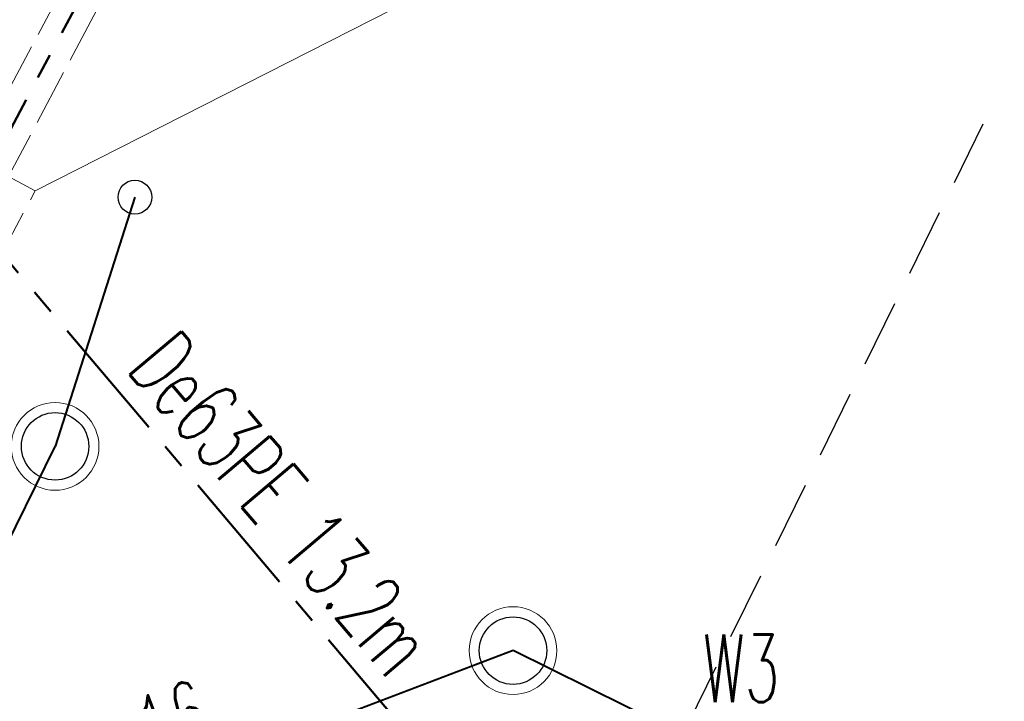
# Model space of a CAD drawing. Header units: metres. Extents: x 7506071 to 7508568, y 5798919 to 5800648.
# Tile 72 of 96: x 7507461 to 7507476, y 5799558 to 5799568. Entities that reach past the tile are written whole.
import ezdxf
from ezdxf import colors
from ezdxf.entities.mleader import LeaderData, LeaderLine
from ezdxf.enums import TextEntityAlignment as Align
from ezdxf.math import Vec2, Vec3

# ---------------------------------------------------------------- set-up
doc = ezdxf.new("R2010")
doc.units = ezdxf.units.M
for name, pattern in [('ACAD_ISO02W100', [15, 12, -3]), ('CENTER', [2, 1.25, -0.25, 0.25, -0.25]), ('DASHED', [0.75, 0.5, -0.25])]:
    doc.linetypes.add(name, pattern=pattern)
doc.layers.get('0').update_dxf_attribs({"color": 250, "lineweight": 9})
for name, color, linetype, lineweight in [('IS-G-przylacze', 41, 'DASHED', 30), ('IS-KD-brudna', 94, 'Continuous', 40), ('IS-KD-brudna-studnie', 94, 'Continuous', 30), ('IS-KT', 212, 'Continuous', 40), ('IS-KT-opis', 218, 'Continuous', 20), ('IS-KT-studnie', 212, 'Continuous', 30), ('IS-przecisk', 7, 'Continuous', 20), ('IS-rura-oslonowa', 7, 'Continuous', 20), ('IS-W-przylacze', 162, 'CENTER', 50), ('IS-W-przylacze-opis', 168, 'Continuous', 30)]:
    doc.layers.add(name, color=color, linetype=linetype, lineweight=lineweight)
doc.layers.add('IS-viewport', color=254, linetype='Continuous', lineweight=0, plot=False)
doc.styles.add('IS-0.6', font='simplex.shx', dxfattribs={"width": 0.6})

# ---------------------------------------------------------------- blocks, each defined once
blk = doc.blocks.new('*U69')
at = {"color": 0, "linetype": 'Continuous', "lineweight": -2}
blk.add_lwpolyline([(0.828511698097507, 0.6352703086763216), (-1.041383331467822, -0.07430180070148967), (-0.1951323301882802, 0.5142211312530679)], dxfattribs=at)
at = {"layer": 'IS-viewport'}
blk.add_line((-0.9349475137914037, -0.3547860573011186), (0.9349475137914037, 0.3547860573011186), dxfattribs=at)
at = {"color": 0, "linetype": 'Continuous', "lineweight": -2, "style": 'IS-0.6', "width": 0.6}
blk.add_attdef('OPIS-P', (1.295985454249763, 0.8126633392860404), '', height=0.9999999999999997, rotation=20.78033285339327, dxfattribs=at)
blk.add_attdef('OPIS-L', text='', height=0.9999999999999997, rotation=20.78033285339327, dxfattribs=at).set_placement((-1.508857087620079, -0.2516948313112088), align=Align.RIGHT)
blk.add_attdef('OPIS-POD', text='', height=0.9999999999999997, rotation=20.78033285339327, dxfattribs=at).set_placement((0.1064358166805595, -0.2804842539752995), align=Align.TOP_CENTER)
blk = doc.blocks.new('_None')

msp = doc.modelspace()

# ---------------------------------------------------------------- linework, layer by layer
at = {"layer": 'IS-G-przylacze', "ltscale": 2}
msp.add_line((7507468.861595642, 5799553.90705443), (7507475.252790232, 5799566.884430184), dxfattribs=at)
at = {"layer": 'IS-KD-brudna'}
for p in [(7507462.674950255, 5799565.798664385), (7507434.518210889, 5799507.334628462)]:
    msp.add_line(p, (7507461.492263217, 5799562.105674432), dxfattribs=at)
at = {"layer": 'IS-KD-brudna-studnie'}
for centre, radius in [((7507462.674950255, 5799565.798664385), 0.25), ((7507461.492263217, 5799562.105674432), 0.4999999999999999)]:
    msp.add_circle(centre, radius, dxfattribs=at)
at = {"layer": 'IS-KD-brudna-studnie', "lineweight": 9}
msp.add_circle((7507461.492263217, 5799562.105674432), 0.6499999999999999, dxfattribs=at)
at = {"layer": 'IS-KT'}
for p, q in [((7507468.281315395, 5799559.07938406), (7507451.946580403, 5799552.880815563)), ((7507481.44534988, 5799552.596262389), (7507468.281315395, 5799559.07938406))]:
    msp.add_line(p, q, dxfattribs=at)
at = {"layer": 'IS-KT-studnie', "lineweight": 9}
msp.add_circle((7507468.281315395, 5799559.07938406), 0.6499999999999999, dxfattribs=at)
at = {"layer": 'IS-KT-studnie'}
msp.add_circle((7507468.281315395, 5799559.07938406), 0.4999999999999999, dxfattribs=at)
at = {"layer": 'IS-przecisk', "linetype": 'DASHED', "ltscale": 0.9}
msp.add_lwpolyline([(7507459.167894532, 5799565.273038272), (7507460.492363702, 5799564.568920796), (7507461.196481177, 5799565.893389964), (7507459.872012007, 5799566.59750744)], close=True, dxfattribs=at)
at = {"layer": 'IS-rura-oslonowa', "linetype": 'ACAD_ISO02W100', "ltscale": 0.07}
msp.add_lwpolyline([(7507460.201160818, 5799566.258000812), (7507460.730948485, 5799565.97635382), (7507471.527416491, 5799586.28488106), (7507470.997628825, 5799586.56652805)], close=True, dxfattribs=at)
at = {"layer": 'IS-W-przylacze', "ltscale": 1.5}
for p, q in [((7507460.182187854, 5799565.583214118), (7507471.637441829, 5799587.130940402)), ((7507468.695368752, 5799555.516050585), (7507460.182187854, 5799565.583214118))]:
    msp.add_line(p, q, dxfattribs=at)

# ---------------------------------------------------------------- block references
at = {"layer": 'IS-KT-opis'}
ref = msp.add_blockref('*U69', (7507460.94140537, 5799556.294096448), dxfattribs=at)
ref.add_attrib('OPIS-P', '0.16', (7507462.237390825, 5799557.106759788), dxfattribs={"layer": '0', "color": 0, "linetype": 'Continuous', "lineweight": -2, "height": 0.9999999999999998, "rotation": 20.78033297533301, "style": 'IS-0.6', "width": 0.5999999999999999})
ref.add_attrib('OPIS-L', '0.6%', dxfattribs={"layer": '0', "color": 0, "linetype": 'Continuous', "lineweight": -2, "height": 0.9999999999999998, "rotation": 20.78033297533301, "style": 'IS-0.6', "width": 0.5999999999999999}).set_placement((7507459.432548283, 5799556.04240162), align=Align.RIGHT)

# ---------------------------------------------------------------- texts
at = {"layer": 'IS-W-przylacze-opis', "style": 'IS-0.6', "width": 0.6}
msp.add_text('De63PE 13.2m', height=0.9999999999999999, rotation=310.2191460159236, dxfattribs=at).set_placement((7507462.535590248, 5799563.243168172))

# ---------------------------------------------------------------- leaders
at = {"layer": 'IS-przecisk'}
ml = msp.add_multileader_mtext('Standard', dxfattribs=at)
ml.set_content('Komora startowa \\Pprzewiertu', color=256, style='IS-0.6')
ml.set_leader_properties(linetype='Continuous', lineweight=9)
ml.set_arrow_properties(name='NONE')
ml.build(insert=Vec2(0, 0))
ml.multileader.update_dxf_attribs({"has_dogleg": 0, "text_left_attachment_type": 6, "text_right_attachment_type": 6, "dogleg_length": 0, "arrow_head_size": 0.25})
ctx = ml.context
ctx.base_point, ctx.char_height, ctx.arrow_head_size, ctx.landing_gap_size, ctx.plane_origin = Vec3(7507492.908423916, 5799582.002172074), 1, 0.25, 0.25, Vec3(7507334.485180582, 5799517.106178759)
ctx.left_attachment, ctx.right_attachment = 6, 6
notes = []
notes.append((ctx, [(0, (1, 1, 0), (7507492.908423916, 5799582.002172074), (1, 0), 0, [(0, [(7507461.196481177, 5799565.893389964)], 0, [])])]))
ctx.mtext.insert, ctx.mtext.line_spacing_style, ctx.mtext.flow_direction = Vec3(7507493.158423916, 5799583.335505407), 2, 5
at = {"layer": 'IS-W-przylacze-opis'}
ml = msp.add_multileader_mtext('Standard', dxfattribs=at)
ml.set_content('W3', color=256, style='IS-0.6')
ml.set_leader_properties(linetype='Continuous', lineweight=9)
ml.set_arrow_properties(name='NONE')
ml.build(insert=Vec2(0, 0))
ml.multileader.update_dxf_attribs({"has_dogleg": 0, "text_left_attachment_type": 6, "text_right_attachment_type": 6, "dogleg_length": 0, "arrow_head_size": 0.25})
ctx = ml.context
ctx.base_point, ctx.char_height, ctx.arrow_head_size, ctx.landing_gap_size, ctx.plane_origin = Vec3(7507470.849987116, 5799558.117489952), 1, 0.25, 0.25, Vec3(7507466.087783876, 5799536.977435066)
ctx.left_attachment, ctx.right_attachment = 6, 6
notes.append((ctx, [(1, (1, 1, 0), (7507470.849987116, 5799558.117489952), (1, 0), 0, [(0, [(7507468.695368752, 5799555.516050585)], 0, [])])]))
ctx.mtext.insert, ctx.mtext.line_spacing_style, ctx.mtext.flow_direction = Vec3(7507471.099987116, 5799559.317489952), 2, 5
for ctx, leaders in notes:
    for number, flags, end, landing, length, lines in leaders:
        leader = LeaderData()
        leader.index, (leader.has_last_leader_line, leader.has_dogleg_vector, leader.attachment_direction) = number, flags
        leader.last_leader_point, leader.dogleg_vector, leader.dogleg_length = Vec3(end), Vec3(landing), length
        for number, points, colour, breaks in lines:
            line = LeaderLine()
            line.index, line.vertices, line.color, line.breaks = number, Vec3.list(points), colors.encode_raw_color(colour), breaks
            leader.lines.append(line)
        ctx.leaders.append(leader)

doc.saveas('drawing.dxf')
